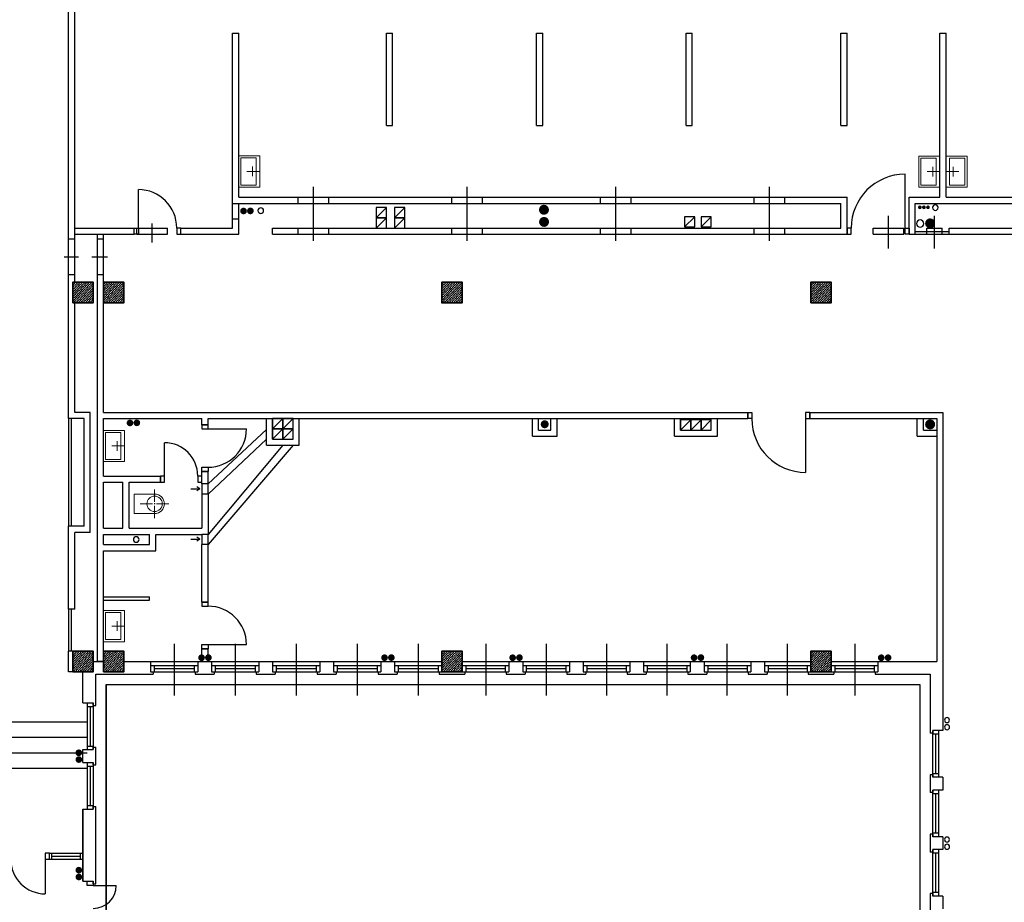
# Model space of a CAD drawing. Header units: millimetres. Extents: x 44889 to 52866, y -11417 to -4315.
# Tile 13 of 74: x 46124 to 47085, y -8211 to -7350. Entities that reach past the tile are written whole.
import ezdxf

# ---------------------------------------------------------------- set-up
doc = ezdxf.new("R2010")
doc.units = ezdxf.units.MM
for name, color, linetype, lineweight in [('kreskowanie', 9, 'Continuous', 18), ('słupy gr0.7', 9, 'Continuous', 35), ('wyposarzenie', 251, 'Continuous', 18)]:
    doc.layers.add(name, color=color, linetype=linetype, lineweight=lineweight)
for name, color, linetype in [('Podkład', 9, 'Continuous'), ('przepusty', 9, 'Continuous'), ('wentylacja', 7, 'Continuous')]:
    doc.layers.add(name, color=color, linetype=linetype)

# ---------------------------------------------------------------- blocks, each defined once
blk = doc.blocks.new('słup 2')
at = {"layer": 'kreskowanie'}
h = blk.add_hatch(dxfattribs=at)
h.set_pattern_fill('ANSI36', color=256, style=0)
h.set_pattern_definition([(45, (-1340, -20), (1.683798, 6.173926), [7.9375, -1.5875, 0, -1.5875])])
h.paths.add_polyline_path([(20, -20), (20, 20), (-20, 20), (-20, -20)])
at = {"layer": 'słupy gr0.7'}
blk.add_lwpolyline([(-20, -20), (20, -20), (20, 20), (-20, 20)], close=True, dxfattribs=at)
blk = doc.blocks.new('przepust duży')
at = {"layer": 'przepusty'}
blk.add_circle((82, 371), 7.5, dxfattribs=at)
blk = doc.blocks.new('umywalka')
at = {"layer": 'wyposarzenie'}
for p, q in [((30.5, 0), (30.5, 25)), ((21, 14), (40, 14))]:
    blk.add_line(p, q, dxfattribs=at)
for points in [[(0, 41), (61, 41), (61, 0), (0, 0)], [(4, 37), (57, 37), (57, 7), (4, 7)]]:
    blk.add_lwpolyline(points, close=True, dxfattribs=at)
blk = doc.blocks.new('WC')
at = {"layer": 'wyposarzenie'}
for p, q in [((19, 68), (19, 44)), ((-9, 40), (15, 40)), ((0, 40), (0, 0)), ((0, 0), (0, 40)), ((18, 40), (20, 40)), ((19, 41), (19, 39)), ((47, 40), (23, 40)), ((38, 0), (38, 40)), ((19, 12), (19, 36)), ((0, 0), (38, 0))]:
    blk.add_line(p, q, dxfattribs=at)
blk.add_circle((19, 40), 15, dxfattribs=at)
blk.add_arc((19, 40), 19, 0, 180, dxfattribs=at)
blk = doc.blocks.new('kier. went.')
at = {"layer": 'wentylacja'}
for p, q in [((0, 0), (-4, 6)), ((0, 18), (0, 0)), ((0, 0), (4, 6))]:
    blk.add_line(p, q, dxfattribs=at)

msp = doc.modelspace()

# ---------------------------------------------------------------- hatches: boundary and pattern name
at = {"layer": 'Podkład'}
for points in [[(46640.67, -7535.33, 1), (46630.85, -7535.33, 1)], [(47000.68, -7532.94, 1), (47004.32, -7532.94, 1)], [(47004.63, -7532.94, 1), (47008.28, -7532.94, 1)], [(47008.61, -7532.94, 1), (47012.26, -7532.94, 1)], [(46342.67, -7533.26, 1), (46342.67, -7539.8, 1)], [(46349.34, -7533.19, 1), (46349.34, -7539.74, 1)], [(46640.76, -7547.18, 1), (46630.95, -7547.18, 1)], [(47017.45, -7548.63, 1), (47007.63, -7548.63, 1)], [(46231.88, -7740.06, 1), (46231.88, -7746.6, 1)], [(46238.55, -7739.99, 1), (46238.55, -7746.54, 1)], [(46640.43, -7744.64, 1), (46632.58, -7744.64, 1)], [(47017.45, -7744.77, 1), (47007.63, -7744.77, 1)], [(46301.71, -7969.15, 1), (46301.71, -7975.7, 1)], [(46308.38, -7969.09, 1), (46308.38, -7975.64, 1)], [(46480.21, -7969.15, 1), (46480.21, -7975.7, 1)], [(46486.88, -7969.09, 1), (46486.88, -7975.64, 1)], [(46605.21, -7969.15, 1), (46605.21, -7975.7, 1)], [(46611.88, -7969.09, 1), (46611.88, -7975.64, 1)], [(46782.21, -7969.15, 1), (46782.21, -7975.7, 1)], [(46788.88, -7969.09, 1), (46788.88, -7975.64, 1)], [(46964.84, -7969.19, 1), (46964.84, -7975.73, 1)], [(46971.51, -7969.13, 1), (46971.51, -7975.67, 1)], [(46185.2, -8065.18, 1), (46178.66, -8065.18, 1)], [(46185.26, -8071.85, 1), (46178.72, -8071.85, 1)], [(46185.2, -8179.76, 1), (46178.66, -8179.76, 1)], [(46185.26, -8186.43, 1), (46178.72, -8186.43, 1)]]:
    msp.add_hatch(color=256, dxfattribs=at).paths.add_polyline_path(points)

# ---------------------------------------------------------------- linework, layer by layer
for p, q in [((46172.02, -7739.13), (46172.02, -7246.13)), ((46178.02, -7606.13), (46178.02, -7266.13)), ((46332.02, -7363.13), (46338.02, -7363.13)), ((46332.02, -7553.13), (46332.02, -7363.13)), ((46338.02, -7523.13), (46338.02, -7363.13)), ((46482.02, -7363.13), (46488.02, -7363.13)), ((46482.02, -7453.13), (46482.02, -7363.13)), ((46488.02, -7453.13), (46488.02, -7363.13)), ((46628.52, -7363.13), (46634.52, -7363.13)), ((46628.52, -7453.13), (46628.52, -7363.13)), ((46634.52, -7453.13), (46634.52, -7363.13)), ((46774.52, -7363.13), (46780.52, -7363.13)), ((46774.52, -7453.13), (46774.52, -7363.13)), ((46780.52, -7453.13), (46780.52, -7363.13)), ((46925.52, -7363.13), (46931.52, -7363.13)), ((46925.52, -7453.13), (46925.52, -7363.13)), ((46931.52, -7453.13), (46931.52, -7363.13)), ((47022.02, -7363.13), (47028.02, -7363.13)), ((47022.02, -7523.13), (47022.02, -7363.13)), ((47028.02, -7523.13), (47028.02, -7363.13)), ((46482.02, -7453.13), (46488.02, -7453.13)), ((46628.52, -7453.13), (46634.52, -7453.13)), ((46774.52, -7453.13), (46780.52, -7453.13)), ((46925.52, -7453.13), (46931.52, -7453.13)), ((46988.02, -7553.13), (46988.02, -7500.63)), ((46240.02, -7553.13), (46240.02, -7515.63)), ((46410.52, -7512.99), (46410.52, -7565.7)), ((46560.52, -7512.99), (46560.52, -7565.7)), ((46705.52, -7512.99), (46705.52, -7565.7)), ((46855.52, -7512.99), (46855.52, -7565.7)), ((46332.02, -7529.13), (46925.52, -7529.13)), ((46338.02, -7523.13), (46931.52, -7523.13)), ((46338.02, -7559.13), (46338.02, -7529.13)), ((46395.52, -7523.13), (46395.52, -7529.13)), ((46425.52, -7523.13), (46425.52, -7529.13)), ((46545.52, -7523.13), (46545.52, -7529.13)), ((46575.52, -7523.13), (46575.52, -7529.13)), ((46690.52, -7523.13), (46690.52, -7529.13)), ((46720.52, -7523.13), (46720.52, -7529.13)), ((46840.52, -7523.13), (46840.52, -7529.13)), ((46870.52, -7523.13), (46870.52, -7529.13)), ((46925.52, -7553.13), (46925.52, -7529.13)), ((46931.52, -7559.13), (46931.52, -7523.13)), ((46992.02, -7559.13), (46992.02, -7523.13)), ((46992.02, -7523.13), (47022.02, -7523.13)), ((46998.02, -7559.13), (46998.02, -7529.13)), ((46998.02, -7529.13), (47183.52, -7529.13)), ((47028.02, -7523.13), (47202.02, -7523.13)), ((46253.52, -7567.2), (46253.52, -7548.76)), ((46332.02, -7544.13), (46338.02, -7544.13)), ((46972.02, -7572.97), (46972.02, -7541.18)), ((47016.86, -7572.97), (47016.86, -7541.18)), ((46178.02, -7553.13), (46236.02, -7553.13)), ((46178.02, -7559.13), (46236.02, -7559.13)), ((46200.02, -7976.13), (46200.02, -7559.13)), ((46206.02, -7733.13), (46206.02, -7559.13)), ((46236.02, -7559.13), (46236.02, -7553.13)), ((46238.52, -7559.13), (46238.52, -7553.13)), ((46238.52, -7553.13), (46268.52, -7553.13)), ((46238.52, -7559.13), (46268.52, -7559.13)), ((46268.52, -7559.13), (46268.52, -7553.13)), ((46281.52, -7559.13), (46281.52, -7553.13)), ((46281.52, -7553.13), (46332.02, -7553.13)), ((46281.52, -7559.13), (46338.02, -7559.13)), ((46371.02, -7559.13), (46371.02, -7553.13)), ((46371.02, -7553.13), (46925.52, -7553.13)), ((46371.02, -7559.13), (46931.52, -7559.13)), ((46395.52, -7553.13), (46395.52, -7559.13)), ((46425.52, -7553.13), (46425.52, -7559.13)), ((46545.52, -7553.13), (46545.52, -7559.13)), ((46575.52, -7553.13), (46575.52, -7559.13)), ((46690.52, -7553.13), (46690.52, -7559.13)), ((46720.52, -7553.13), (46720.52, -7559.13)), ((46840.52, -7553.13), (46840.52, -7559.13)), ((46870.52, -7553.13), (46870.52, -7559.13)), ((46957.02, -7559.13), (46957.02, -7553.13)), ((46957.02, -7553.13), (46987.02, -7553.13)), ((46957.02, -7559.13), (46987.02, -7559.13)), ((46987.02, -7559.13), (46987.02, -7553.13)), ((46992.02, -7559.13), (46998.02, -7559.13)), ((46998.02, -7556.63), (47031.02, -7556.63)), ((46998.02, -7559.13), (47031.02, -7559.13)), ((47009.36, -7559.13), (47009.36, -7553.13)), ((47009.36, -7553.13), (47024.36, -7553.13)), ((47009.36, -7559.13), (47024.36, -7559.13)), ((47024.36, -7559.13), (47024.36, -7553.13)), ((47031.02, -7553.13), (47183.52, -7553.13)), ((47031.02, -7559.13), (47031.02, -7553.13)), ((47031.02, -7559.13), (47189.52, -7559.13)), ((46172.02, -7563.63), (46178.02, -7563.63)), ((46200.02, -7563.63), (46206.02, -7563.63)), ((46167.65, -7581.13), (46181.6, -7581.13)), ((46194.73, -7581.13), (46209.92, -7581.13)), ((46172.02, -7598.63), (46178.02, -7598.63)), ((46200.02, -7598.63), (46206.02, -7598.63)), ((46178.02, -7733.13), (46178.02, -7626.13)), ((46187.02, -7739.13), (46172.02, -7739.13)), ((46172.02, -7739.13), (46172.02, -7844.13)), ((46174.52, -7739.13), (46174.52, -7844.13)), ((46193.02, -7733.13), (46178.02, -7733.13)), ((46187.02, -7844.13), (46187.02, -7739.13)), ((46193.02, -7850.13), (46193.02, -7733.13)), ((46206.02, -7733.13), (46834.52, -7733.13)), ((46206.02, -7739.13), (46302.02, -7739.13)), ((46206.02, -7795.13), (46206.02, -7739.13)), ((46302.02, -7745.13), (46302.02, -7739.13)), ((46308.02, -7745.13), (46308.02, -7739.13)), ((46308.02, -7739.13), (46834.52, -7739.13)), ((46365.02, -7765.13), (46365.02, -7739.13)), ((46371.02, -7759.13), (46371.02, -7739.13)), ((46391.02, -7759.13), (46391.02, -7739.13)), ((46397.02, -7765.13), (46397.02, -7739.13)), ((46624.54, -7756.35), (46624.54, -7739.13)), ((46630.54, -7750.35), (46630.54, -7739.13)), ((46642.57, -7750.35), (46642.57, -7739.13)), ((46648.57, -7756.35), (46648.57, -7739.13)), ((46763.02, -7756.35), (46763.02, -7739.13)), ((46769.02, -7750.35), (46769.02, -7739.13)), ((46799.02, -7750.35), (46799.02, -7739.13)), ((46805.02, -7756.35), (46805.02, -7739.13)), ((46834.52, -7733.13), (46834.52, -7739.13)), ((46891.02, -7739.13), (46891.02, -7791.63)), ((46895.02, -7733.13), (46895.02, -7739.13)), ((46895.02, -7733.13), (47025.02, -7733.13)), ((46895.02, -7739.13), (47019.02, -7739.13)), ((47000.04, -7756.35), (47000.04, -7739.13)), ((47006.04, -7750.35), (47006.04, -7739.13)), ((47019.02, -7739.13), (47019.02, -7976.13)), ((47025.02, -7733.13), (47025.02, -7976.13)), ((46302.02, -7745.13), (46308.02, -7745.13)), ((46308.02, -7749.13), (46345.52, -7749.13)), ((46630.54, -7750.35), (46642.57, -7750.35)), ((46769.02, -7750.35), (46799.02, -7750.35)), ((47006.04, -7750.35), (47019.02, -7750.35)), ((46371.02, -7759.13), (46391.02, -7759.13)), ((46624.54, -7756.35), (46648.57, -7756.35)), ((46763.02, -7756.35), (46805.02, -7756.35)), ((47000.04, -7756.35), (47019.02, -7756.35)), ((46265.52, -7795.13), (46265.52, -7762.63)), ((46365.02, -7765.13), (46397.02, -7765.13)), ((46302.02, -7802.93), (46302.02, -7790.63)), ((46302.02, -7790.63), (46308.02, -7790.63)), ((46308.02, -7802.93), (46308.02, -7790.63)), ((46206.02, -7795.13), (46261.52, -7795.13)), ((46261.52, -7801.13), (46261.52, -7795.13)), ((46206.02, -7801.13), (46225.02, -7801.13)), ((46206.02, -7846.13), (46206.02, -7801.13)), ((46225.02, -7846.13), (46225.02, -7801.13)), ((46231.02, -7801.13), (46261.52, -7801.13)), ((46231.02, -7846.13), (46231.02, -7801.13)), ((46302.02, -7802.93), (46302.02, -7812.93)), ((46308.02, -7802.93), (46302.02, -7802.93)), ((46308.02, -7812.93), (46308.02, -7802.93)), ((46308.02, -7812.93), (46302.02, -7812.93)), ((46302.02, -7812.93), (46302.02, -7846.13)), ((46308.02, -7812.93), (46308.02, -7852.13)), ((46187.02, -7844.13), (46172.02, -7844.13)), ((46172.02, -7925.13), (46172.02, -7844.13)), ((46206.02, -7846.13), (46225.02, -7846.13)), ((46231.02, -7846.13), (46302.02, -7846.13)), ((46178.02, -7925.13), (46178.02, -7850.13)), ((46193.02, -7850.13), (46178.02, -7850.13)), ((46206.02, -7852.13), (46251.02, -7852.13)), ((46206.02, -7862.13), (46206.02, -7852.13)), ((46251.02, -7862.13), (46251.02, -7852.13)), ((46257.02, -7852.13), (46302.02, -7852.13)), ((46257.02, -7868.13), (46257.02, -7852.13)), ((46302.02, -7852.13), (46302.02, -7862.13)), ((46308.02, -7852.13), (46302.02, -7852.13)), ((46308.02, -7862.13), (46308.02, -7852.13)), ((46206.02, -7862.13), (46251.02, -7862.13)), ((46302.02, -7918.13), (46302.02, -7862.13)), ((46308.02, -7862.13), (46302.02, -7862.13)), ((46308.02, -7918.13), (46308.02, -7862.13)), ((46206.02, -7976.13), (46206.02, -7868.13)), ((46206.02, -7868.13), (46257.02, -7868.13)), ((46206.02, -7913.13), (46251.02, -7913.13)), ((46251.02, -7916.13), (46251.02, -7913.13)), ((46178.02, -7925.13), (46172.02, -7925.13)), ((46172.02, -7925.13), (46172.02, -7966.13)), ((46174.52, -7925.13), (46174.52, -7966.13)), ((46206.02, -7916.13), (46251.02, -7916.13)), ((46302.02, -7918.13), (46308.02, -7918.13)), ((46275.02, -7958.82), (46275.02, -8009.48)), ((46302.02, -7976.13), (46302.02, -7963.63)), ((46302.02, -7963.63), (46308.02, -7963.63)), ((46308.02, -7959.63), (46345.52, -7959.63)), ((46308.02, -7976.13), (46308.02, -7963.63)), ((46334.52, -7958.82), (46334.52, -8009.48)), ((46394.02, -7958.82), (46394.02, -8009.48)), ((46453.52, -7958.82), (46453.52, -8009.48)), ((46513.02, -7958.82), (46513.02, -8009.48)), ((46579.02, -7958.82), (46579.02, -8009.48)), ((46638.02, -7958.82), (46638.02, -8009.48)), ((46696.77, -7958.82), (46696.77, -8009.48)), ((46755.52, -7958.82), (46755.52, -8009.48)), ((46814.27, -7958.82), (46814.27, -8009.48)), ((46873.02, -7958.82), (46873.02, -8009.48)), ((46939.02, -7958.82), (46939.02, -8009.48)), ((46172.02, -7986.13), (46172.02, -7966.13)), ((46176.02, -7966.13), (46172.02, -7966.13)), ((46196.02, -7976.13), (46206.02, -7976.13)), ((46206.02, -7976.13), (46200.02, -7976.13)), ((46226.02, -7976.13), (46536.02, -7976.13)), ((46252.02, -7976.13), (46252.02, -7986.13)), ((46252.02, -7980.13), (46298.02, -7980.13)), ((46252.02, -7980.13), (46298.02, -7980.13)), ((46255.52, -7980.13), (46255.52, -7986.13)), ((46294.52, -7980.13), (46294.52, -7986.13)), ((46294.52, -7980.13), (46294.52, -7986.13)), ((46298.02, -7976.13), (46298.02, -7986.13)), ((46298.02, -7976.13), (46311.52, -7976.13)), ((46298.02, -7976.13), (46298.02, -7986.13)), ((46298.02, -7976.13), (46311.52, -7976.13)), ((46311.52, -7976.13), (46311.52, -7986.13)), ((46311.52, -7980.13), (46357.52, -7980.13)), ((46311.52, -7980.13), (46357.52, -7980.13)), ((46315.02, -7980.13), (46315.02, -7986.13)), ((46354.02, -7980.13), (46354.02, -7986.13)), ((46357.52, -7976.13), (46371.02, -7976.13)), ((46357.52, -7976.13), (46357.52, -7986.13)), ((46371.02, -7976.13), (46371.02, -7986.13)), ((46371.02, -7980.13), (46417.02, -7980.13)), ((46371.02, -7980.13), (46417.02, -7980.13)), ((46374.52, -7980.13), (46374.52, -7986.13)), ((46413.52, -7980.13), (46413.52, -7986.13)), ((46417.02, -7976.13), (46430.52, -7976.13)), ((46417.02, -7976.13), (46417.02, -7986.13)), ((46430.52, -7976.13), (46430.52, -7986.13)), ((46430.52, -7980.13), (46476.52, -7980.13)), ((46430.52, -7980.13), (46476.52, -7980.13)), ((46434.02, -7980.13), (46434.02, -7986.13)), ((46473.02, -7980.13), (46473.02, -7986.13)), ((46476.52, -7976.13), (46476.52, -7986.13)), ((46476.52, -7976.13), (46490.02, -7976.13)), ((46490.02, -7976.13), (46490.02, -7986.13)), ((46490.02, -7980.13), (46536.02, -7980.13)), ((46490.02, -7980.13), (46536.02, -7980.13)), ((46493.52, -7980.13), (46493.52, -7986.13)), ((46532.52, -7980.13), (46532.52, -7986.13)), ((46556.02, -7976.13), (46896.02, -7976.13)), ((46556.02, -7980.13), (46601.52, -7980.13)), ((46556.02, -7980.13), (46601.52, -7980.13)), ((46559.52, -7980.13), (46559.52, -7986.13)), ((46598.02, -7980.13), (46598.02, -7986.13)), ((46601.52, -7976.13), (46601.52, -7986.13)), ((46601.52, -7976.13), (46615.02, -7976.13)), ((46615.02, -7976.13), (46615.02, -7986.13)), ((46615.02, -7980.13), (46660.52, -7980.13)), ((46615.02, -7980.13), (46660.52, -7980.13)), ((46618.52, -7980.13), (46618.52, -7986.13)), ((46657.02, -7980.13), (46657.02, -7986.13)), ((46660.52, -7976.13), (46674.02, -7976.13)), ((46660.52, -7976.13), (46660.52, -7986.13)), ((46674.02, -7976.13), (46674.02, -7986.13)), ((46674.02, -7980.13), (46719.52, -7980.13)), ((46674.02, -7980.13), (46719.52, -7980.13)), ((46677.52, -7980.13), (46677.52, -7986.13)), ((46716.02, -7980.13), (46716.02, -7986.13)), ((46719.52, -7976.13), (46733.02, -7976.13)), ((46719.52, -7976.13), (46719.52, -7986.13)), ((46733.02, -7976.13), (46733.02, -7986.13)), ((46733.02, -7980.13), (46778.52, -7980.13)), ((46733.02, -7980.13), (46778.52, -7980.13)), ((46736.52, -7980.13), (46736.52, -7986.13)), ((46775.02, -7980.13), (46775.02, -7986.13)), ((46778.52, -7976.13), (46778.52, -7986.13)), ((46778.52, -7976.13), (46792.02, -7976.13)), ((46792.02, -7976.13), (46792.02, -7986.13)), ((46792.02, -7980.13), (46837.52, -7980.13)), ((46792.02, -7980.13), (46837.52, -7980.13)), ((46795.52, -7980.13), (46795.52, -7986.13)), ((46834.02, -7980.13), (46834.02, -7986.13)), ((46837.52, -7976.13), (46837.52, -7986.13)), ((46837.52, -7976.13), (46851.02, -7976.13)), ((46851.02, -7976.13), (46851.02, -7986.13)), ((46851.02, -7980.13), (46896.02, -7980.13)), ((46851.02, -7980.13), (46896.02, -7980.13)), ((46854.52, -7980.13), (46854.52, -7986.13)), ((46892.6, -7980.13), (46892.6, -7986.13)), ((46916.02, -7976.13), (47019.02, -7976.13)), ((46916.02, -7980.13), (46961.52, -7980.13)), ((46916.02, -7980.13), (46961.52, -7980.13)), ((46919.52, -7980.13), (46919.52, -7986.13)), ((46958.02, -7980.13), (46958.02, -7986.13)), ((46961.52, -7976.13), (46961.52, -7986.13)), ((47025.02, -7976.13), (47025.02, -8043.63)), ((46176.02, -7986.13), (46172.02, -7986.13)), ((46186.02, -8016.63), (46186.02, -7986.13)), ((46186.02, -8016.63), (46186.02, -7986.13)), ((46198.52, -8019.13), (46198.52, -7988.63)), ((46198.52, -7988.63), (46254.52, -7988.63)), ((46252.02, -7986.13), (46254.52, -7986.13)), ((46252.02, -7986.13), (46298.02, -7986.13)), ((46252.02, -7986.13), (46298.02, -7986.13)), ((46254.52, -7986.13), (46254.52, -7988.63)), ((46255.52, -7983.13), (46294.52, -7983.13)), ((46255.52, -7983.13), (46294.52, -7983.13)), ((46295.52, -7986.13), (46295.52, -7988.63)), ((46295.52, -7986.13), (46298.02, -7986.13)), ((46295.52, -7986.13), (46295.52, -7988.63)), ((46295.52, -7986.13), (46298.02, -7986.13)), ((46295.52, -7988.63), (46314.02, -7988.63)), ((46311.52, -7986.13), (46314.02, -7986.13)), ((46311.52, -7986.13), (46357.52, -7986.13)), ((46311.52, -7986.13), (46357.52, -7986.13)), ((46314.02, -7986.13), (46314.02, -7988.63)), ((46315.02, -7983.13), (46354.02, -7983.13)), ((46315.02, -7983.13), (46354.02, -7983.13)), ((46355.02, -7986.13), (46355.02, -7988.63)), ((46355.02, -7986.13), (46357.52, -7986.13)), ((46355.02, -7988.63), (46373.52, -7988.63)), ((46371.02, -7986.13), (46373.52, -7986.13)), ((46371.02, -7986.13), (46417.02, -7986.13)), ((46371.02, -7986.13), (46417.02, -7986.13)), ((46373.52, -7986.13), (46373.52, -7988.63)), ((46374.52, -7983.13), (46413.52, -7983.13)), ((46374.52, -7983.13), (46413.52, -7983.13)), ((46414.52, -7986.13), (46414.52, -7988.63)), ((46414.52, -7986.13), (46417.02, -7986.13)), ((46414.52, -7988.63), (46433.02, -7988.63)), ((46430.52, -7986.13), (46433.02, -7986.13)), ((46430.52, -7986.13), (46476.52, -7986.13)), ((46430.52, -7986.13), (46476.52, -7986.13)), ((46433.02, -7986.13), (46433.02, -7988.63)), ((46434.02, -7983.13), (46473.02, -7983.13)), ((46434.02, -7983.13), (46473.02, -7983.13)), ((46474.02, -7986.13), (46474.02, -7988.63)), ((46474.02, -7986.13), (46476.52, -7986.13)), ((46474.02, -7988.63), (46492.52, -7988.63)), ((46490.02, -7986.13), (46492.52, -7986.13)), ((46490.02, -7986.13), (46536.02, -7986.13)), ((46490.02, -7986.13), (46536.02, -7986.13)), ((46492.52, -7986.13), (46492.52, -7988.63)), ((46493.52, -7983.13), (46532.52, -7983.13)), ((46493.52, -7983.13), (46532.52, -7983.13)), ((46533.52, -7986.13), (46533.52, -7988.63)), ((46533.52, -7986.13), (46536.02, -7986.13)), ((46533.52, -7988.63), (46558.52, -7988.63)), ((46556.02, -7986.13), (46558.52, -7986.13)), ((46556.02, -7986.13), (46601.52, -7986.13)), ((46556.02, -7986.13), (46601.52, -7986.13)), ((46558.52, -7986.13), (46558.52, -7988.63)), ((46559.52, -7983.13), (46598.02, -7983.13)), ((46559.52, -7983.13), (46598.02, -7983.13)), ((46599.02, -7986.13), (46599.02, -7988.63)), ((46599.02, -7986.13), (46601.52, -7986.13)), ((46599.02, -7988.63), (46617.52, -7988.63)), ((46615.02, -7986.13), (46617.52, -7986.13)), ((46615.02, -7986.13), (46660.52, -7986.13)), ((46615.02, -7986.13), (46660.52, -7986.13)), ((46617.52, -7986.13), (46617.52, -7988.63)), ((46618.52, -7983.13), (46657.02, -7983.13)), ((46618.52, -7983.13), (46657.02, -7983.13)), ((46658.02, -7986.13), (46658.02, -7988.63)), ((46658.02, -7986.13), (46660.52, -7986.13)), ((46658.02, -7988.63), (46676.52, -7988.63)), ((46674.02, -7986.13), (46676.52, -7986.13)), ((46674.02, -7986.13), (46719.52, -7986.13)), ((46674.02, -7986.13), (46719.52, -7986.13)), ((46676.52, -7986.13), (46676.52, -7988.63)), ((46677.52, -7983.13), (46716.02, -7983.13)), ((46677.52, -7983.13), (46716.02, -7983.13)), ((46717.02, -7986.13), (46717.02, -7988.63)), ((46717.02, -7986.13), (46719.52, -7986.13)), ((46717.02, -7988.63), (46735.52, -7988.63)), ((46733.02, -7986.13), (46735.52, -7986.13)), ((46733.02, -7986.13), (46778.52, -7986.13)), ((46733.02, -7986.13), (46778.52, -7986.13)), ((46735.52, -7986.13), (46735.52, -7988.63)), ((46736.52, -7983.13), (46775.02, -7983.13)), ((46736.52, -7983.13), (46775.02, -7983.13)), ((46776.02, -7986.13), (46776.02, -7988.63)), ((46776.02, -7986.13), (46778.52, -7986.13)), ((46776.02, -7988.63), (46794.52, -7988.63)), ((46792.02, -7986.13), (46794.52, -7986.13)), ((46792.02, -7986.13), (46837.52, -7986.13)), ((46792.02, -7986.13), (46837.52, -7986.13)), ((46794.52, -7986.13), (46794.52, -7988.63)), ((46795.52, -7983.13), (46834.02, -7983.13)), ((46795.52, -7983.13), (46834.02, -7983.13)), ((46835.02, -7986.13), (46837.52, -7986.13)), ((46835.02, -7986.13), (46835.02, -7988.63)), ((46835.02, -7986.13), (46837.52, -7986.13)), ((46835.02, -7988.63), (46853.52, -7988.63)), ((46851.02, -7986.13), (46853.52, -7986.13)), ((46851.02, -7986.13), (46896.02, -7986.13)), ((46851.02, -7986.13), (46896.02, -7986.13)), ((46853.52, -7986.13), (46853.52, -7988.63)), ((46854.52, -7983.13), (46892.6, -7983.13)), ((46854.52, -7983.13), (46892.6, -7983.13)), ((46893.52, -7986.13), (46893.52, -7988.63)), ((46893.52, -7988.63), (46918.52, -7988.63)), ((46916.02, -7986.13), (46918.52, -7986.13)), ((46916.02, -7986.13), (46961.52, -7986.13)), ((46916.02, -7986.13), (46961.52, -7986.13)), ((46918.52, -7986.13), (46918.52, -7988.63)), ((46919.52, -7983.13), (46958.02, -7983.13)), ((46919.52, -7983.13), (46958.02, -7983.13)), ((46959.02, -7986.13), (46959.02, -7988.63)), ((46959.02, -7986.13), (46961.52, -7986.13)), ((46959.02, -7988.63), (47012.52, -7988.63)), ((47012.52, -7988.63), (47012.52, -8046.13)), ((46208.52, -7998.63), (46208.52, -8313.63)), ((46208.52, -7998.63), (47002.52, -7998.63)), ((46208.52, -8313.63), (46208.52, -7998.63)), ((47002.52, -7998.63), (47002.52, -8313.63)), ((46186.02, -8016.63), (46196.02, -8016.63)), ((46190.02, -8016.63), (46190.02, -8062.13)), ((46190.02, -8016.63), (46190.02, -8062.13)), ((46190.02, -8020.13), (46196.02, -8020.13)), ((46193.02, -8020.13), (46193.02, -8058.63)), ((46193.02, -8020.13), (46193.02, -8058.63)), ((46196.02, -8016.63), (46196.02, -8062.13)), ((46196.02, -8016.63), (46196.02, -8062.13)), ((46196.02, -8019.13), (46196.02, -8016.63)), ((46196.02, -8019.13), (46198.52, -8019.13)), ((46046.02, -8035.13), (46190.02, -8035.13)), ((47015.02, -8046.13), (47012.52, -8046.13)), ((47025.02, -8043.63), (47015.02, -8043.63)), ((47015.02, -8043.63), (47015.02, -8046.13)), ((47015.02, -8089.13), (47015.02, -8043.63)), ((47015.02, -8089.13), (47015.02, -8043.63)), ((47015.02, -8043.63), (47015.02, -8046.13)), ((47021.02, -8047.13), (47015.02, -8047.13)), ((47018.02, -8085.63), (47018.02, -8047.13)), ((47018.02, -8085.63), (47018.02, -8047.13)), ((47021.02, -8089.13), (47021.02, -8043.63)), ((47021.02, -8089.13), (47021.02, -8043.63)), ((46046.02, -8050.13), (46190.02, -8050.13)), ((46190.02, -8058.63), (46196.02, -8058.63)), ((46196.02, -8059.63), (46198.52, -8059.63)), ((46196.02, -8062.13), (46196.02, -8059.63)), ((46198.52, -8077.13), (46198.52, -8059.63)), ((46046.02, -8065.13), (46190.02, -8065.13)), ((46186.02, -8062.13), (46196.02, -8062.13)), ((46186.02, -8074.63), (46186.02, -8062.13)), ((46186.02, -8074.63), (46186.02, -8062.13)), ((46186.02, -8074.63), (46196.02, -8074.63)), ((46190.02, -8074.63), (46190.02, -8120.13)), ((46190.02, -8074.63), (46190.02, -8120.13)), ((46190.02, -8078.13), (46196.02, -8078.13)), ((46193.02, -8078.13), (46193.02, -8116.63)), ((46193.02, -8078.13), (46193.02, -8116.63)), ((46196.02, -8074.63), (46196.02, -8120.13)), ((46196.02, -8074.63), (46196.02, -8120.13)), ((46196.02, -8077.13), (46196.02, -8074.63)), ((46196.02, -8077.13), (46198.52, -8077.13)), ((46046.02, -8080.13), (46190.02, -8080.13)), ((47015.02, -8086.63), (47012.52, -8086.63)), ((47012.52, -8086.63), (47012.52, -8104.13)), ((47021.02, -8085.63), (47015.02, -8085.63)), ((47015.02, -8086.63), (47015.02, -8089.13)), ((47025.02, -8089.13), (47015.02, -8089.13)), ((47025.02, -8089.13), (47025.02, -8101.63)), ((47015.02, -8104.13), (47012.52, -8104.13)), ((47015.02, -8147.13), (47015.02, -8101.63)), ((47015.02, -8147.13), (47015.02, -8101.63)), ((47025.02, -8101.63), (47015.02, -8101.63)), ((47015.02, -8101.63), (47015.02, -8104.13)), ((47015.02, -8101.63), (47015.02, -8104.13)), ((47021.02, -8105.13), (47015.02, -8105.13)), ((47018.02, -8143.63), (47018.02, -8105.13)), ((47018.02, -8143.63), (47018.02, -8105.13)), ((47021.02, -8147.13), (47021.02, -8101.63)), ((47021.02, -8147.13), (47021.02, -8101.63)), ((46190.02, -8116.63), (46196.02, -8116.63)), ((46186.02, -8190.63), (46186.02, -8120.13)), ((46186.02, -8190.63), (46186.02, -8120.13)), ((46186.02, -8120.13), (46196.02, -8120.13)), ((46186.02, -8120.13), (46186.02, -8190.63)), ((46196.02, -8117.63), (46198.52, -8117.63)), ((46196.02, -8120.13), (46196.02, -8117.63)), ((46196.02, -8120.13), (46196.02, -8117.63)), ((46198.52, -8193.13), (46198.52, -8117.63)), ((47015.02, -8144.63), (47012.52, -8144.63)), ((47015.02, -8144.63), (47012.52, -8144.63)), ((47012.52, -8144.63), (47012.52, -8162.13)), ((47021.02, -8143.63), (47015.02, -8143.63)), ((47015.02, -8144.63), (47015.02, -8147.13)), ((47025.02, -8147.13), (47015.02, -8147.13)), ((47025.02, -8147.13), (47015.02, -8147.13)), ((47025.02, -8147.13), (47025.02, -8159.63)), ((46153.27, -8163.13), (46186.02, -8163.13)), ((46153.27, -8163.13), (46186.02, -8163.13)), ((46155.77, -8169.13), (46155.77, -8163.13)), ((46183.52, -8169.13), (46183.52, -8163.13)), ((47015.02, -8162.13), (47012.52, -8162.13)), ((47015.02, -8205.13), (47015.02, -8159.63)), ((47015.02, -8205.13), (47015.02, -8159.63)), ((47025.02, -8159.63), (47015.02, -8159.63)), ((47015.02, -8159.63), (47015.02, -8162.13)), ((47015.02, -8159.63), (47015.02, -8162.13)), ((47021.02, -8163.13), (47015.02, -8163.13)), ((47018.02, -8201.63), (47018.02, -8163.13)), ((47018.02, -8201.63), (47018.02, -8163.13)), ((47021.02, -8205.13), (47021.02, -8159.63)), ((47021.02, -8205.13), (47021.02, -8159.63)), ((46149.27, -8169.13), (46149.27, -8202.88)), ((46153.27, -8169.13), (46186.02, -8169.13)), ((46153.27, -8169.13), (46186.02, -8169.13)), ((46155.77, -8166.13), (46183.52, -8166.13)), ((46166.27, -8166.13), (46183.52, -8166.13)), ((46186.02, -8190.63), (46196.02, -8190.63)), ((46196.02, -8193.13), (46196.02, -8190.63)), ((46196.02, -8193.13), (46198.52, -8193.13)), ((46196.02, -8194.63), (46218.52, -8194.63)), ((47015.02, -8202.63), (47012.52, -8202.63)), ((47012.52, -8202.63), (47012.52, -8220.13)), ((47021.02, -8201.63), (47015.02, -8201.63)), ((47015.02, -8202.63), (47015.02, -8205.13)), ((47025.02, -8205.13), (47015.02, -8205.13)), ((47025.02, -8205.13), (47025.02, -8217.63))]:
    msp.add_line(p, q, dxfattribs=at)
at = {"layer": 'Podkład', "ltscale": 0.3}
for p, q in [((46472.02, -7543.13), (46482.02, -7533.13)), ((46490.02, -7543.13), (46500.02, -7533.13)), ((46472.02, -7553.13), (46482.02, -7543.13)), ((46490.02, -7553.13), (46500.02, -7543.13)), ((46773.02, -7552.13), (46783.02, -7542.13)), ((46789.02, -7552.13), (46799.02, -7542.13)), ((46371.02, -7749.13), (46381.02, -7739.13)), ((46381.02, -7749.13), (46391.02, -7739.13)), ((46769.02, -7750.35), (46779.02, -7740.35)), ((46779.02, -7750.35), (46789.02, -7740.35)), ((46789.02, -7750.35), (46799.02, -7740.35)), ((46371.02, -7759.13), (46381.02, -7749.13)), ((46381.02, -7759.13), (46391.02, -7749.13))]:
    msp.add_line(p, q, dxfattribs=at)
at = {"layer": 'Podkład', "ltscale": 0.2}
for p, q in [((46365.02, -7749.81), (46308.02, -7802.93)), ((46365.02, -7759.13), (46308.02, -7812.93)), ((46381.02, -7765.13), (46308.02, -7852.13)), ((46391.02, -7765.13), (46308.02, -7862.13))]:
    msp.add_line(p, q, dxfattribs=at)
at = {"layer": 'Podkład', "ltscale": 0.3}
for points in [[(46482.02, -7543.13), (46482.02, -7533.13), (46472.02, -7533.13), (46472.02, -7543.13)], [(46500.02, -7543.13), (46500.02, -7533.13), (46490.02, -7533.13), (46490.02, -7543.13)], [(46482.02, -7553.13), (46482.02, -7543.13), (46472.02, -7543.13), (46472.02, -7553.13)], [(46500.02, -7553.13), (46500.02, -7543.13), (46490.02, -7543.13), (46490.02, -7553.13)], [(46783.02, -7552.13), (46783.02, -7542.13), (46773.02, -7542.13), (46773.02, -7552.13)], [(46799.02, -7552.13), (46799.02, -7542.13), (46789.02, -7542.13), (46789.02, -7552.13)], [(46381.02, -7749.13), (46381.02, -7739.13), (46371.02, -7739.13), (46371.02, -7749.13)], [(46391.02, -7749.13), (46391.02, -7739.13), (46381.02, -7739.13), (46381.02, -7749.13)], [(46779.02, -7750.35), (46779.02, -7740.35), (46769.02, -7740.35), (46769.02, -7750.35)], [(46789.02, -7750.35), (46789.02, -7740.35), (46779.02, -7740.35), (46779.02, -7750.35)], [(46799.02, -7750.35), (46799.02, -7740.35), (46789.02, -7740.35), (46789.02, -7750.35)], [(46381.02, -7759.13), (46381.02, -7749.13), (46371.02, -7749.13), (46371.02, -7759.13)], [(46391.02, -7759.13), (46391.02, -7749.13), (46381.02, -7749.13), (46381.02, -7759.13)]]:
    msp.add_lwpolyline(points, close=True, dxfattribs=at)
at = {"layer": 'Podkład'}
for points in [[(46240.02, -7559.13), (46236.02, -7559.13), (46236.02, -7553.13), (46240.02, -7553.13)], [(46277.52, -7559.13), (46281.52, -7559.13), (46281.52, -7553.13), (46277.52, -7553.13)], [(46935.52, -7553.13), (46931.52, -7553.13), (46931.52, -7559.13), (46935.52, -7559.13)], [(46988.02, -7553.13), (46992.02, -7553.13), (46992.02, -7559.13), (46988.02, -7559.13)], [(46838.52, -7739.13), (46834.52, -7739.13), (46834.52, -7733.13), (46838.52, -7733.13)], [(46891.02, -7739.13), (46895.02, -7739.13), (46895.02, -7733.13), (46891.02, -7733.13)], [(46308.02, -7749.13), (46308.02, -7745.13), (46302.02, -7745.13), (46302.02, -7749.13)], [(46308.02, -7786.63), (46308.02, -7790.63), (46302.02, -7790.63), (46302.02, -7786.63)], [(46261.52, -7801.13), (46265.52, -7801.13), (46265.52, -7795.13), (46261.52, -7795.13)], [(46298.02, -7801.13), (46302.02, -7801.13), (46302.02, -7795.13), (46298.02, -7795.13)], [(46308.02, -7922.13), (46308.02, -7918.13), (46302.02, -7918.13), (46302.02, -7922.13)], [(46308.02, -7959.63), (46308.02, -7963.63), (46302.02, -7963.63), (46302.02, -7959.63)], [(46149.27, -8169.13), (46153.27, -8169.13), (46153.27, -8163.13), (46149.27, -8163.13)], [(46196.02, -8190.63), (46196.02, -8194.63), (46190.02, -8194.63), (46190.02, -8190.63)]]:
    msp.add_lwpolyline(points, close=True, dxfattribs=at)
at = {"layer": 'Podkład', "ltscale": 0.5}
for centre, radius, start, end in [((46988.02, -7553.13), 52.5, 90, 180), ((46240.02, -7553.13), 37.5, 0, 90), ((46891.02, -7739.13), 52.5, 180, 270), ((46308.02, -7749.13), 37.5, 270, 360), ((46308.02, -7959.63), 37.5, 0, 90)]:
    msp.add_arc(centre, radius, start, end, dxfattribs=at)
at = {"layer": 'Podkład'}
for centre, radius, start, end in [((46265.52, -7795.13), 32.5, 0.00001, 90.00001), ((46149.27, -8169.13), 33.75, 180, 270), ((46196.02, -8194.63), 22.5, 270, 360)]:
    msp.add_arc(centre, radius, start, end, dxfattribs=at)

# ---------------------------------------------------------------- block references
at = {"layer": 'Podkład', "ltscale": 0.5, "yscale": 0.5, "zscale": 0.5}
for p, xscale, rotation in [((46358.52, -7513.17), 0.5, 90), ((47022.02, -7513.37), 0.5, 90), ((47028.02, -7513.37), -0.5, 270), ((46226.52, -7781.1), 0.5, 90), ((46226.52, -7956.81), 0.5, 90)]:
    msp.add_blockref('umywalka', p, dxfattribs=dict(at, xscale=xscale, rotation=rotation))
at = {"layer": 'Podkład'}
for name, p, xscale, yscale, zscale in [('przepust duży', (47047.51, -7668.43), -0.3644999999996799, 0.3645000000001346, 0.3645), ('przepust duży', (46389.37, -7671.37), -0.3644999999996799, 0.3645000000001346, 0.3645), ('przepust duży', (46676, -7717.41), -0.4907677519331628, 0.4907677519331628, 0.4907677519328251), ('przepust duży', (46676.1, -7729.26), -0.4907677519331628, 0.4907677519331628, 0.4907677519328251), ('przepust duży', (47041.73, -7724.75), -0.4741287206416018, 0.4741287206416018, 0.4741287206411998), ('przepust duży', (47052.79, -7730.7), -0.4907677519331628, 0.4907677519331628, 0.4907677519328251), ('słup 2', (46186.02, -7616.13), 0.5, 0.5, 0.5), ('słup 2', (46216.02, -7616.13), 0.5, 0.5, 0.5), ('słup 2', (46546.02, -7616.13), 0.5, 0.5, 0.5), ('słup 2', (46906.02, -7616.13), 0.5, 0.5, 0.5), ('przepust duży', (46668.7, -7890.3), -0.3926142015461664, 0.3926142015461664, 0.3926142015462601), ('przepust duży', (47052.79, -7926.84), -0.4907677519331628, 0.4907677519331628, 0.4907677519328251), ('przepust duży', (46267.86, -7992.31), -0.3644999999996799, 0.3645000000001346, 0.3645), ('słup 2', (46186.02, -7976.13), 0.5, 0.5, 0.5), ('słup 2', (46216.02, -7976.13), 0.5, 0.5, 0.5), ('słup 2', (46546.02, -7976.13), 0.5, 0.5, 0.5), ('słup 2', (46906.02, -7976.13), 0.5, 0.5, 0.5), ('przepust duży', (46208.76, -8186.56), -0.327178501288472, 0.327178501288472, 0.3271785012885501), ('przepust duży', (46208.82, -8193.23), -0.327178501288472, 0.327178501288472, 0.3271785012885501), ('przepust duży', (46208.76, -8301.14), -0.327178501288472, 0.327178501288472, 0.3271785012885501), ('przepust duży', (46208.82, -8307.81), -0.327178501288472, 0.327178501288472, 0.3271785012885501)]:
    msp.add_blockref(name, p, dxfattribs=dict(at, xscale=xscale, yscale=yscale, zscale=zscale))
for name, p, xscale, yscale, zscale, rotation in [('przepust duży', (46464.06, -7509.7), -0.327178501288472, 0.327178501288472, 0.3271785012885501, 89.99999999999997), ('przepust duży', (46470.72, -7509.64), -0.327178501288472, 0.327178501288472, 0.3271785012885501, 89.99999999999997), ('przepust duży', (46353.27, -7716.5), -0.327178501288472, 0.327178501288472, 0.3271785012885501, 89.99999999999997), ('przepust duży', (46359.93, -7716.44), -0.327178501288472, 0.327178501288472, 0.3271785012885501, 89.99999999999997), ('WC', (46235.89, -7831.77), -0.5, 0.5, 0.5, 270), ('kier. went.', (46300.16, -7807.54), 0.5, 0.5, 0.5, 90), ('kier. went.', (46300.16, -7856.73), 0.5, 0.5, 0.5, 90), ('przepust duży', (46423.09, -7945.6), -0.327178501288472, 0.327178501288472, 0.3271785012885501, 89.99999999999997), ('przepust duży', (46429.76, -7945.54), -0.327178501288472, 0.327178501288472, 0.3271785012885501, 89.99999999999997), ('przepust duży', (46601.59, -7945.6), -0.327178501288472, 0.327178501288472, 0.3271785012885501, 89.99999999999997), ('przepust duży', (46608.26, -7945.54), -0.327178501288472, 0.327178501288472, 0.3271785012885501, 89.99999999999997), ('przepust duży', (46726.59, -7945.6), -0.327178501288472, 0.327178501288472, 0.3271785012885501, 89.99999999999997), ('przepust duży', (46733.26, -7945.54), -0.327178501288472, 0.327178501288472, 0.3271785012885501, 89.99999999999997), ('przepust duży', (46903.59, -7945.6), -0.327178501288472, 0.327178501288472, 0.3271785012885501, 89.99999999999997), ('przepust duży', (46910.26, -7945.54), -0.327178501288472, 0.327178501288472, 0.3271785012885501, 89.99999999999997), ('przepust duży', (47086.22, -7945.63), -0.327178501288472, 0.327178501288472, 0.3271785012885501, 89.99999999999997), ('przepust duży', (47092.89, -7945.57), -0.327178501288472, 0.327178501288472, 0.3271785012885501, 89.99999999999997), ('przepust duży', (47002.17, -7911.9), -0.327178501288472, 0.327178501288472, 0.3271785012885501, 180), ('przepust duży', (47002.23, -7918.85), -0.327178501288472, 0.327178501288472, 0.3271785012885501, 180), ('przepust duży', (47002.17, -8028.52), -0.327178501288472, 0.327178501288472, 0.3271785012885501, 180), ('przepust duży', (47002.23, -8035.47), -0.327178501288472, 0.327178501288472, 0.3271785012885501, 180)]:
    msp.add_blockref(name, p, dxfattribs=dict(at, xscale=xscale, yscale=yscale, zscale=zscale, rotation=rotation))

doc.saveas('drawing.dxf')
